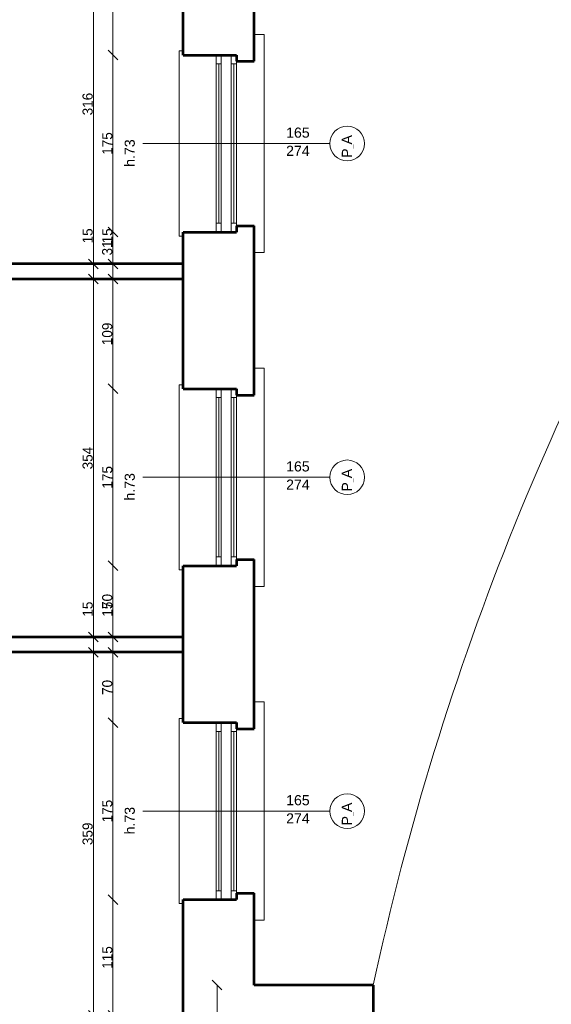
# Model space of a CAD drawing. Header units: inches. Extents: x -21887 to 84279, y -131485 to 67836.
# Tile 232 of 256: x 61362 to 66622, y 19050 to 28785. Entities that reach past the tile are written whole.
import ezdxf

# ---------------------------------------------------------------- set-up
doc = ezdxf.new("R2010")
doc.units = ezdxf.units.IN
doc.header["$MEASUREMENT"] = 0
doc.layers.get('0').update_dxf_attribs({"lineweight": 13})
doc.layers.get('Defpoints').update_dxf_attribs({"lineweight": 13})
for name, color, linetype, lineweight in [('AI_MURY', 7, 'Continuous', 53), ('Dimensioning', 7, 'Continuous', 13), ('DRZWI', 7, 'Continuous', 13), ('dzialowki', 7, 'Continuous', 53), ('schodzy', 7, 'Continuous', 13)]:
    doc.layers.add(name, color=color, linetype=linetype, lineweight=lineweight)
doc.styles.add('GENERATED_STYLE_7', font='txt')
doc.styles.add('Style-Courier New', font='txt')
doc.dimstyles.new('Dimstyle_4', dxfattribs={"dimtxt": 100, "dimasz": 95, "dimexe": 0, "dimexo": 0, "dimgap": 0.09, "dimtad": 1, "dimdec": 0, "dimlfac": 0.1, "dimzin": 0, "dimdsep": 46, "dimlunit": 5, "dimtxsty": 'GENERATED_STYLE_7', "dimblk": 'ARROWHEAD_6', "dimcen": 0.09, "dimclrd": 161, "dimclre": 161, "dimclrt": 7, "dimadec": 0, "dimazin": 0, "dimtfac": 1, "dimtdec": 0, "dimtmove": 0, "dimatfit": 3, "dimfxl": 0, "dimtolj": 1, "dimtzin": 0, "dimarcsym": 0})

# ---------------------------------------------------------------- blocks, each defined once
blk = doc.blocks.new('ARROWHEAD_6')
at = {"color": 0, "linetype": 'Continuous'}
for p, q in [((0, 0), (-1, 0)), ((-0.5, -0.5), (0.5, 0.5))]:
    blk.add_line(p, q, dxfattribs=at)
blk = doc.blocks.new('*U131')
at = {"layer": 'Defpoints', "color": 0, "linetype": 'Continuous'}
for p in [(62090.5, 22530.7), (62090.5, 22530.7), (62090.5, 18940.7)]:
    blk.add_point(p, dxfattribs=at)
at = {"layer": 'Dimensioning', "color": 161, "linetype": 'Continuous', "lineweight": -2}
blk.add_line((62090.5, 19035.7), (62090.5, 22435.7), dxfattribs=at)
at = {"layer": 'Dimensioning', "color": 161, "linetype": 'Continuous', "lineweight": -2, "xscale": 95, "yscale": 95, "zscale": 95}
for p, rotation in [((62090.5, 22530.7), 90), ((62090.5, 18940.7), 270)]:
    blk.add_blockref('ARROWHEAD_6', p, dxfattribs=dict(at, rotation=rotation))
at = {"layer": 'Dimensioning', "color": 7, "linetype": 'Continuous', "insert": (62034.2, 20735.7), "char_height": 100, "attachment_point": 5, "rotation": 90, "style": 'GENERATED_STYLE_7'}
blk.add_mtext('359', dxfattribs=at)
blk = doc.blocks.new('*D1807')
at = {"layer": 'Defpoints'}
for p in [(62090.5, 22530.7), (62090.5, 22530.7), (62090.5, 20735.7), (62090.5, 18940.7)]:
    blk.add_point(p, dxfattribs=at)
at = {"layer": 'Dimensioning', "color": 161, "linetype": 'Continuous'}
blk.add_blockref('*U131', (0, 0), dxfattribs=at)
blk = doc.blocks.new('*U132')
at = {"layer": 'Defpoints', "color": 0, "linetype": 'Continuous'}
for p in [(62090.5, 22680.7), (62090.5, 22680.7), (62090.5, 22530.7)]:
    blk.add_point(p, dxfattribs=at)
at = {"layer": 'Dimensioning', "color": 161, "linetype": 'Continuous', "lineweight": -2}
for p, q in [((62090.5, 22775.7), (62090.5, 23044.1)), ((62090.5, 22530.7), (62090.5, 22680.7)), ((62090.5, 22435.7), (62090.5, 22340.7))]:
    blk.add_line(p, q, dxfattribs=at)
at = {"layer": 'Dimensioning', "color": 161, "linetype": 'Continuous', "lineweight": -2, "xscale": 95, "yscale": 95, "zscale": 95}
for p, rotation in [((62090.5, 22680.7), 270), ((62090.5, 22530.7), 90)]:
    blk.add_blockref('ARROWHEAD_6', p, dxfattribs=dict(at, rotation=rotation))
at = {"layer": 'Dimensioning', "color": 7, "linetype": 'Continuous', "insert": (62034.8, 22957.4), "char_height": 100, "attachment_point": 5, "rotation": 90, "style": 'GENERATED_STYLE_7'}
blk.add_mtext('15', dxfattribs=at)
blk = doc.blocks.new('*D1808')
at = {"layer": 'Defpoints'}
for p in [(62090.5, 22957.4), (62090.5, 22680.7), (62090.5, 22680.7), (62090.5, 22530.7)]:
    blk.add_point(p, dxfattribs=at)
at = {"layer": 'Dimensioning', "color": 161, "linetype": 'Continuous'}
blk.add_blockref('*U132', (0, 0), dxfattribs=at)
blk = doc.blocks.new('*U133')
at = {"layer": 'Defpoints', "color": 0, "linetype": 'Continuous'}
for p in [(62090.5, 26220.7), (62090.5, 26220.7), (62090.5, 22680.7)]:
    blk.add_point(p, dxfattribs=at)
at = {"layer": 'Dimensioning', "color": 161, "linetype": 'Continuous', "lineweight": -2}
blk.add_line((62090.5, 22775.7), (62090.5, 26125.7), dxfattribs=at)
at = {"layer": 'Dimensioning', "color": 161, "linetype": 'Continuous', "lineweight": -2, "xscale": 95, "yscale": 95, "zscale": 95}
for p, rotation in [((62090.5, 26220.7), 90), ((62090.5, 22680.7), 270)]:
    blk.add_blockref('ARROWHEAD_6', p, dxfattribs=dict(at, rotation=rotation))
at = {"layer": 'Dimensioning', "color": 7, "linetype": 'Continuous', "insert": (62034.2, 24450.7), "char_height": 100, "attachment_point": 5, "rotation": 90, "style": 'GENERATED_STYLE_7'}
blk.add_mtext('354', dxfattribs=at)
blk = doc.blocks.new('*D1809')
at = {"layer": 'Defpoints'}
for p in [(62090.5, 26220.7), (62090.5, 26220.7), (62090.5, 24450.7), (62090.5, 22680.7)]:
    blk.add_point(p, dxfattribs=at)
at = {"layer": 'Dimensioning', "color": 161, "linetype": 'Continuous'}
blk.add_blockref('*U133', (0, 0), dxfattribs=at)
blk = doc.blocks.new('*U134')
at = {"layer": 'Defpoints', "color": 0, "linetype": 'Continuous'}
for p in [(62090.5, 26370.7), (62090.5, 26370.7), (62090.5, 26220.7)]:
    blk.add_point(p, dxfattribs=at)
at = {"layer": 'Dimensioning', "color": 161, "linetype": 'Continuous', "lineweight": -2}
for p, q in [((62090.5, 26465.7), (62090.5, 26734.1)), ((62090.5, 26220.7), (62090.5, 26370.7)), ((62090.5, 26125.7), (62090.5, 26030.7))]:
    blk.add_line(p, q, dxfattribs=at)
at = {"layer": 'Dimensioning', "color": 161, "linetype": 'Continuous', "lineweight": -2, "xscale": 95, "yscale": 95, "zscale": 95}
for p, rotation in [((62090.5, 26370.7), 270), ((62090.5, 26220.7), 90)]:
    blk.add_blockref('ARROWHEAD_6', p, dxfattribs=dict(at, rotation=rotation))
at = {"layer": 'Dimensioning', "color": 7, "linetype": 'Continuous', "insert": (62034.8, 26647.4), "char_height": 100, "attachment_point": 5, "rotation": 90, "style": 'GENERATED_STYLE_7'}
blk.add_mtext('15', dxfattribs=at)
blk = doc.blocks.new('*D1810')
at = {"layer": 'Defpoints'}
for p in [(62090.5, 26647.4), (62090.5, 26370.7), (62090.5, 26370.7), (62090.5, 26220.7)]:
    blk.add_point(p, dxfattribs=at)
at = {"layer": 'Dimensioning', "color": 161, "linetype": 'Continuous'}
blk.add_blockref('*U134', (0, 0), dxfattribs=at)
blk = doc.blocks.new('*U135')
at = {"layer": 'Defpoints', "color": 0, "linetype": 'Continuous'}
for p in [(62090.5, 29530.7), (62090.5, 29530.7), (62090.5, 26370.7)]:
    blk.add_point(p, dxfattribs=at)
at = {"layer": 'Dimensioning', "color": 161, "linetype": 'Continuous', "lineweight": -2}
blk.add_line((62090.5, 26465.7), (62090.5, 29435.7), dxfattribs=at)
at = {"layer": 'Dimensioning', "color": 161, "linetype": 'Continuous', "lineweight": -2, "xscale": 95, "yscale": 95, "zscale": 95}
for p, rotation in [((62090.5, 29530.7), 90), ((62090.5, 26370.7), 270)]:
    blk.add_blockref('ARROWHEAD_6', p, dxfattribs=dict(at, rotation=rotation))
at = {"layer": 'Dimensioning', "color": 7, "linetype": 'Continuous', "insert": (62034.2, 27950.7), "char_height": 100, "attachment_point": 5, "rotation": 90, "style": 'GENERATED_STYLE_7'}
blk.add_mtext('316', dxfattribs=at)
blk = doc.blocks.new('*D1811')
at = {"layer": 'Defpoints'}
for p in [(62090.5, 29530.7), (62090.5, 29530.7), (62090.5, 27950.7), (62090.5, 26370.7)]:
    blk.add_point(p, dxfattribs=at)
at = {"layer": 'Dimensioning', "color": 161, "linetype": 'Continuous'}
blk.add_blockref('*U135', (0, 0), dxfattribs=at)
blk = doc.blocks.new('*U304')
at = {"layer": 'Defpoints', "color": 0, "linetype": 'Continuous'}
for p in [(62284.6, 20085.7), (63155.8, 20085.7), (62980.5, 18940.7)]:
    blk.add_point(p, dxfattribs=at)
at = {"layer": 'Dimensioning', "color": 161, "linetype": 'Continuous', "lineweight": -2}
for p, q in [((62284.8, 20085.7), (62284.6, 20085.7)), ((62284.6, 19035.7), (62284.6, 19990.7)), ((62284.8, 18940.7), (62284.6, 18940.7))]:
    blk.add_line(p, q, dxfattribs=at)
at = {"layer": 'Dimensioning', "color": 161, "linetype": 'Continuous', "lineweight": -2, "xscale": 95, "yscale": 95, "zscale": 95}
for p, rotation in [((62284.6, 20085.7), 90), ((62284.6, 18940.7), 270)]:
    blk.add_blockref('ARROWHEAD_6', p, dxfattribs=dict(at, rotation=rotation))
at = {"layer": 'Dimensioning', "color": 7, "linetype": 'Continuous', "insert": (62228.9, 19513.2), "char_height": 100, "attachment_point": 5, "rotation": 90, "style": 'GENERATED_STYLE_7'}
blk.add_mtext('115', dxfattribs=at)
blk = doc.blocks.new('*D2182')
at = {"layer": 'Defpoints'}
for p in [(62284.6, 20085.7), (63155.8, 20085.7), (62284.6, 19513.2), (62980.5, 18940.7)]:
    blk.add_point(p, dxfattribs=at)
at = {"layer": 'Dimensioning', "color": 161, "linetype": 'Continuous'}
blk.add_blockref('*U304', (0, 0), dxfattribs=at)
blk = doc.blocks.new('*U305')
at = {"layer": 'Defpoints', "color": 0, "linetype": 'Continuous'}
for p in [(62284.6, 21835.7), (63243, 21835.7), (63155.8, 20085.7)]:
    blk.add_point(p, dxfattribs=at)
at = {"layer": 'Dimensioning', "color": 161, "linetype": 'Continuous', "lineweight": -2}
for p, q in [((62284.8, 21835.7), (62284.6, 21835.7)), ((62284.6, 20180.7), (62284.6, 21740.7)), ((62284.8, 20085.7), (62284.6, 20085.7))]:
    blk.add_line(p, q, dxfattribs=at)
at = {"layer": 'Dimensioning', "color": 161, "linetype": 'Continuous', "lineweight": -2, "xscale": 95, "yscale": 95, "zscale": 95}
for p, rotation in [((62284.6, 21835.7), 90), ((62284.6, 20085.7), 270)]:
    blk.add_blockref('ARROWHEAD_6', p, dxfattribs=dict(at, rotation=rotation))
at = {"layer": 'Dimensioning', "color": 7, "linetype": 'Continuous', "insert": (62228.9, 20960.7), "char_height": 100, "attachment_point": 5, "rotation": 90, "style": 'GENERATED_STYLE_7'}
blk.add_mtext('175', dxfattribs=at)
blk = doc.blocks.new('*D2183')
at = {"layer": 'Defpoints'}
for p in [(62284.6, 21835.7), (63243, 21835.7), (62284.6, 20960.7), (63155.8, 20085.7)]:
    blk.add_point(p, dxfattribs=at)
at = {"layer": 'Dimensioning', "color": 161, "linetype": 'Continuous'}
blk.add_blockref('*U305', (0, 0), dxfattribs=at)
blk = doc.blocks.new('*U306')
at = {"layer": 'Defpoints', "color": 0, "linetype": 'Continuous'}
for p in [(62284.6, 22530.7), (62980.5, 22530.7), (63243, 21835.7)]:
    blk.add_point(p, dxfattribs=at)
at = {"layer": 'Dimensioning', "color": 161, "linetype": 'Continuous', "lineweight": -2}
for p, q in [((62284.8, 22530.7), (62284.6, 22530.7)), ((62284.6, 21930.7), (62284.6, 22435.7)), ((62284.8, 21835.7), (62284.6, 21835.7))]:
    blk.add_line(p, q, dxfattribs=at)
at = {"layer": 'Dimensioning', "color": 161, "linetype": 'Continuous', "lineweight": -2, "xscale": 95, "yscale": 95, "zscale": 95}
for p, rotation in [((62284.6, 22530.7), 90), ((62284.6, 21835.7), 270)]:
    blk.add_blockref('ARROWHEAD_6', p, dxfattribs=dict(at, rotation=rotation))
at = {"layer": 'Dimensioning', "color": 7, "linetype": 'Continuous', "insert": (62228.3, 22183.2), "char_height": 100, "attachment_point": 5, "rotation": 90, "style": 'GENERATED_STYLE_7'}
blk.add_mtext('70', dxfattribs=at)
blk = doc.blocks.new('*D2184')
at = {"layer": 'Defpoints'}
for p in [(62284.6, 22530.7), (62980.5, 22530.7), (62284.6, 22183.2), (63243, 21835.7)]:
    blk.add_point(p, dxfattribs=at)
at = {"layer": 'Dimensioning', "color": 161, "linetype": 'Continuous'}
blk.add_blockref('*U306', (0, 0), dxfattribs=at)
blk = doc.blocks.new('*U307')
at = {"layer": 'Defpoints', "color": 0, "linetype": 'Continuous'}
for p in [(62284.6, 22680.7), (62980.5, 22680.7), (62980.5, 22530.7)]:
    blk.add_point(p, dxfattribs=at)
at = {"layer": 'Dimensioning', "color": 161, "linetype": 'Continuous', "lineweight": -2}
for p, q in [((62284.6, 22775.7), (62284.6, 23044.1)), ((62284.8, 22680.7), (62284.6, 22680.7)), ((62284.6, 22530.7), (62284.6, 22680.7)), ((62284.8, 22530.7), (62284.6, 22530.7)), ((62284.6, 22435.7), (62284.6, 22340.7))]:
    blk.add_line(p, q, dxfattribs=at)
at = {"layer": 'Dimensioning', "color": 161, "linetype": 'Continuous', "lineweight": -2, "xscale": 95, "yscale": 95, "zscale": 95}
for p, rotation in [((62284.6, 22680.7), 270), ((62284.6, 22530.7), 90)]:
    blk.add_blockref('ARROWHEAD_6', p, dxfattribs=dict(at, rotation=rotation))
at = {"layer": 'Dimensioning', "color": 7, "linetype": 'Continuous', "insert": (62228.9, 22957.4), "char_height": 100, "attachment_point": 5, "rotation": 90, "style": 'GENERATED_STYLE_7'}
blk.add_mtext('15', dxfattribs=at)
blk = doc.blocks.new('*D2185')
at = {"layer": 'Defpoints'}
for p in [(62284.6, 22957.4), (62284.6, 22680.7), (62980.5, 22680.7), (62980.5, 22530.7)]:
    blk.add_point(p, dxfattribs=at)
at = {"layer": 'Dimensioning', "color": 161, "linetype": 'Continuous'}
blk.add_blockref('*U307', (0, 0), dxfattribs=at)
blk = doc.blocks.new('*U308')
at = {"layer": 'Defpoints', "color": 0, "linetype": 'Continuous'}
for p in [(62284.6, 23385.7), (63127.7, 23385.7), (62980.5, 22680.7)]:
    blk.add_point(p, dxfattribs=at)
at = {"layer": 'Dimensioning', "color": 161, "linetype": 'Continuous', "lineweight": -2}
for p, q in [((62284.8, 23385.7), (62284.6, 23385.7)), ((62284.6, 22775.7), (62284.6, 23290.7)), ((62284.8, 22680.7), (62284.6, 22680.7))]:
    blk.add_line(p, q, dxfattribs=at)
at = {"layer": 'Dimensioning', "color": 161, "linetype": 'Continuous', "lineweight": -2, "xscale": 95, "yscale": 95, "zscale": 95}
for p, rotation in [((62284.6, 23385.7), 90), ((62284.6, 22680.7), 270)]:
    blk.add_blockref('ARROWHEAD_6', p, dxfattribs=dict(at, rotation=rotation))
at = {"layer": 'Dimensioning', "color": 7, "linetype": 'Continuous', "insert": (62228.3, 23033.2), "char_height": 100, "attachment_point": 5, "rotation": 90, "style": 'GENERATED_STYLE_7'}
blk.add_mtext('70', dxfattribs=at)
blk = doc.blocks.new('*D2186')
at = {"layer": 'Defpoints'}
for p in [(62284.6, 23385.7), (63127.7, 23385.7), (62284.6, 23033.2), (62980.5, 22680.7)]:
    blk.add_point(p, dxfattribs=at)
at = {"layer": 'Dimensioning', "color": 161, "linetype": 'Continuous'}
blk.add_blockref('*U308', (0, 0), dxfattribs=at)
blk = doc.blocks.new('*U309')
at = {"layer": 'Defpoints', "color": 0, "linetype": 'Continuous'}
for p in [(62284.6, 25135.7), (63127.7, 25135.7), (63127.7, 23385.7)]:
    blk.add_point(p, dxfattribs=at)
at = {"layer": 'Dimensioning', "color": 161, "linetype": 'Continuous', "lineweight": -2}
for p, q in [((62284.8, 25135.7), (62284.6, 25135.7)), ((62284.6, 23480.7), (62284.6, 25040.7)), ((62284.8, 23385.7), (62284.6, 23385.7))]:
    blk.add_line(p, q, dxfattribs=at)
at = {"layer": 'Dimensioning', "color": 161, "linetype": 'Continuous', "lineweight": -2, "xscale": 95, "yscale": 95, "zscale": 95}
for p, rotation in [((62284.6, 25135.7), 90), ((62284.6, 23385.7), 270)]:
    blk.add_blockref('ARROWHEAD_6', p, dxfattribs=dict(at, rotation=rotation))
at = {"layer": 'Dimensioning', "color": 7, "linetype": 'Continuous', "insert": (62228.9, 24260.7), "char_height": 100, "attachment_point": 5, "rotation": 90, "style": 'GENERATED_STYLE_7'}
blk.add_mtext('175', dxfattribs=at)
blk = doc.blocks.new('*D2187')
at = {"layer": 'Defpoints'}
for p in [(62284.6, 25135.7), (63127.7, 25135.7), (62284.6, 24260.7), (63127.7, 23385.7)]:
    blk.add_point(p, dxfattribs=at)
at = {"layer": 'Dimensioning', "color": 161, "linetype": 'Continuous'}
blk.add_blockref('*U309', (0, 0), dxfattribs=at)
blk = doc.blocks.new('*U310')
at = {"layer": 'Defpoints', "color": 0, "linetype": 'Continuous'}
for p in [(62284.6, 26220.7), (62980.5, 26220.7), (63127.7, 25135.7)]:
    blk.add_point(p, dxfattribs=at)
at = {"layer": 'Dimensioning', "color": 161, "linetype": 'Continuous', "lineweight": -2}
for p, q in [((62284.8, 26220.7), (62284.6, 26220.7)), ((62284.6, 25230.7), (62284.6, 26125.7)), ((62284.8, 25135.7), (62284.6, 25135.7))]:
    blk.add_line(p, q, dxfattribs=at)
at = {"layer": 'Dimensioning', "color": 161, "linetype": 'Continuous', "lineweight": -2, "xscale": 95, "yscale": 95, "zscale": 95}
for p, rotation in [((62284.6, 26220.7), 90), ((62284.6, 25135.7), 270)]:
    blk.add_blockref('ARROWHEAD_6', p, dxfattribs=dict(at, rotation=rotation))
at = {"layer": 'Dimensioning', "color": 7, "linetype": 'Continuous', "insert": (62228.3, 25678.2), "char_height": 100, "attachment_point": 5, "rotation": 90, "style": 'GENERATED_STYLE_7'}
blk.add_mtext('109', dxfattribs=at)
blk = doc.blocks.new('*D2188')
at = {"layer": 'Defpoints'}
for p in [(62284.6, 26220.7), (62980.5, 26220.7), (62284.6, 25678.2), (63127.7, 25135.7)]:
    blk.add_point(p, dxfattribs=at)
at = {"layer": 'Dimensioning', "color": 161, "linetype": 'Continuous'}
blk.add_blockref('*U310', (0, 0), dxfattribs=at)
blk = doc.blocks.new('*U311')
at = {"layer": 'Defpoints', "color": 0, "linetype": 'Continuous'}
for p in [(62284.6, 26370.7), (62980.5, 26370.7), (62980.5, 26220.7)]:
    blk.add_point(p, dxfattribs=at)
at = {"layer": 'Dimensioning', "color": 161, "linetype": 'Continuous', "lineweight": -2}
for p, q in [((62284.6, 26465.7), (62284.6, 26734.1)), ((62284.8, 26370.7), (62284.6, 26370.7)), ((62284.6, 26220.7), (62284.6, 26370.7)), ((62284.8, 26220.7), (62284.6, 26220.7)), ((62284.6, 26125.7), (62284.6, 26030.7))]:
    blk.add_line(p, q, dxfattribs=at)
at = {"layer": 'Dimensioning', "color": 161, "linetype": 'Continuous', "lineweight": -2, "xscale": 95, "yscale": 95, "zscale": 95}
for p, rotation in [((62284.6, 26370.7), 270), ((62284.6, 26220.7), 90)]:
    blk.add_blockref('ARROWHEAD_6', p, dxfattribs=dict(at, rotation=rotation))
at = {"layer": 'Dimensioning', "color": 7, "linetype": 'Continuous', "insert": (62228.9, 26647.4), "char_height": 100, "attachment_point": 5, "rotation": 90, "style": 'GENERATED_STYLE_7'}
blk.add_mtext('15', dxfattribs=at)
blk = doc.blocks.new('*D2189')
at = {"layer": 'Defpoints'}
for p in [(62284.6, 26647.4), (62284.6, 26370.7), (62980.5, 26370.7), (62980.5, 26220.7)]:
    blk.add_point(p, dxfattribs=at)
at = {"layer": 'Dimensioning', "color": 161, "linetype": 'Continuous'}
blk.add_blockref('*U311', (0, 0), dxfattribs=at)
blk = doc.blocks.new('*U312')
at = {"layer": 'Defpoints', "color": 0, "linetype": 'Continuous'}
for p in [(62284.6, 26685.7), (63057.6, 26685.7), (62980.5, 26370.7)]:
    blk.add_point(p, dxfattribs=at)
at = {"layer": 'Dimensioning', "color": 161, "linetype": 'Continuous', "lineweight": -2}
for p, q in [((62284.8, 26685.7), (62284.6, 26685.7)), ((62284.6, 26465.7), (62284.6, 26590.7)), ((62284.8, 26370.7), (62284.6, 26370.7))]:
    blk.add_line(p, q, dxfattribs=at)
at = {"layer": 'Dimensioning', "color": 161, "linetype": 'Continuous', "lineweight": -2, "xscale": 95, "yscale": 95, "zscale": 95}
for p, rotation in [((62284.6, 26685.7), 90), ((62284.6, 26370.7), 270)]:
    blk.add_blockref('ARROWHEAD_6', p, dxfattribs=dict(at, rotation=rotation))
at = {"layer": 'Dimensioning', "color": 7, "linetype": 'Continuous', "insert": (62228.3, 26528.2), "char_height": 100, "attachment_point": 5, "rotation": 90, "style": 'GENERATED_STYLE_7'}
blk.add_mtext('31', dxfattribs=at)
blk = doc.blocks.new('*D2190')
at = {"layer": 'Defpoints'}
for p in [(62284.6, 26685.7), (63057.6, 26685.7), (62284.6, 26528.2), (62980.5, 26370.7)]:
    blk.add_point(p, dxfattribs=at)
at = {"layer": 'Dimensioning', "color": 161, "linetype": 'Continuous'}
blk.add_blockref('*U312', (0, 0), dxfattribs=at)
blk = doc.blocks.new('*U313')
at = {"layer": 'Defpoints', "color": 0, "linetype": 'Continuous'}
for p in [(62284.6, 28435.7), (63155.8, 28435.7), (63057.6, 26685.7)]:
    blk.add_point(p, dxfattribs=at)
at = {"layer": 'Dimensioning', "color": 161, "linetype": 'Continuous', "lineweight": -2}
for p, q in [((62284.8, 28435.7), (62284.6, 28435.7)), ((62284.6, 26780.7), (62284.6, 28340.7)), ((62284.8, 26685.7), (62284.6, 26685.7))]:
    blk.add_line(p, q, dxfattribs=at)
at = {"layer": 'Dimensioning', "color": 161, "linetype": 'Continuous', "lineweight": -2, "xscale": 95, "yscale": 95, "zscale": 95}
for p, rotation in [((62284.6, 28435.7), 90), ((62284.6, 26685.7), 270)]:
    blk.add_blockref('ARROWHEAD_6', p, dxfattribs=dict(at, rotation=rotation))
at = {"layer": 'Dimensioning', "color": 7, "linetype": 'Continuous', "insert": (62228.9, 27560.7), "char_height": 100, "attachment_point": 5, "rotation": 90, "style": 'GENERATED_STYLE_7'}
blk.add_mtext('175', dxfattribs=at)
blk = doc.blocks.new('*D2191')
at = {"layer": 'Defpoints'}
for p in [(62284.6, 28435.7), (63155.8, 28435.7), (62284.6, 27560.7), (63057.6, 26685.7)]:
    blk.add_point(p, dxfattribs=at)
at = {"layer": 'Dimensioning', "color": 161, "linetype": 'Continuous'}
blk.add_blockref('*U313', (0, 0), dxfattribs=at)
blk = doc.blocks.new('*U314')
at = {"layer": 'Defpoints', "color": 0, "linetype": 'Continuous'}
for p in [(62284.6, 29530.7), (62980.5, 29530.7), (63155.8, 28435.7)]:
    blk.add_point(p, dxfattribs=at)
at = {"layer": 'Dimensioning', "color": 161, "linetype": 'Continuous', "lineweight": -2}
for p, q in [((62284.8, 29530.7), (62284.6, 29530.7)), ((62284.6, 28530.7), (62284.6, 29435.7)), ((62284.8, 28435.7), (62284.6, 28435.7))]:
    blk.add_line(p, q, dxfattribs=at)
at = {"layer": 'Dimensioning', "color": 161, "linetype": 'Continuous', "lineweight": -2, "xscale": 95, "yscale": 95, "zscale": 95}
for p, rotation in [((62284.6, 29530.7), 90), ((62284.6, 28435.7), 270)]:
    blk.add_blockref('ARROWHEAD_6', p, dxfattribs=dict(at, rotation=rotation))
at = {"layer": 'Dimensioning', "color": 7, "linetype": 'Continuous', "insert": (62228.3, 28983.2), "char_height": 100, "attachment_point": 5, "rotation": 90, "style": 'GENERATED_STYLE_7'}
blk.add_mtext('110', dxfattribs=at)
blk = doc.blocks.new('*D2192')
at = {"layer": 'Defpoints'}
for p in [(62284.6, 29530.7), (62980.5, 29530.7), (62284.6, 28983.2), (63155.8, 28435.7)]:
    blk.add_point(p, dxfattribs=at)
at = {"layer": 'Dimensioning', "color": 161, "linetype": 'Continuous'}
blk.add_blockref('*U314', (0, 0), dxfattribs=at)
blk = doc.blocks.new('*U53')
at = {"layer": 'Defpoints', "color": 0, "linetype": 'Continuous'}
for p in [(62048, 19240.7), (76339.4, 19240.7), (62048, 17780.7)]:
    blk.add_point(p, dxfattribs=at)
at = {"layer": 'Dimensioning', "color": 161, "linetype": 'Continuous', "lineweight": -2}
for p, q in [((76339.2, 19240.7), (76339.4, 19240.7)), ((76339.4, 17875.7), (76339.4, 19145.7)), ((76339.2, 17780.7), (76339.4, 17780.7))]:
    blk.add_line(p, q, dxfattribs=at)
at = {"layer": 'Dimensioning', "color": 161, "linetype": 'Continuous', "lineweight": -2, "xscale": 95, "yscale": 95, "zscale": 95}
for p, rotation in [((76339.4, 19240.7), 90), ((76339.4, 17780.7), 270)]:
    blk.add_blockref('ARROWHEAD_6', p, dxfattribs=dict(at, rotation=rotation))
at = {"layer": 'Dimensioning', "color": 7, "linetype": 'Continuous', "insert": (76283.1, 18510.7), "char_height": 100, "attachment_point": 5, "rotation": 90, "style": 'GENERATED_STYLE_7'}
blk.add_mtext('146', dxfattribs=at)
blk = doc.blocks.new('*D2220')
at = {"layer": 'Defpoints'}
for p in [(62048, 19240.7), (76339.4, 19240.7), (76339.4, 18510.7), (62048, 17780.7)]:
    blk.add_point(p, dxfattribs=at)
at = {"layer": 'Dimensioning', "color": 161, "linetype": 'Continuous'}
blk.add_blockref('*U53', (0, 0), dxfattribs=at)
blk = doc.blocks.new('*U54')
at = {"layer": 'Defpoints', "color": 0, "linetype": 'Continuous'}
for p in [(71738, 32580.7), (76339.4, 32580.7), (62048, 19240.7)]:
    blk.add_point(p, dxfattribs=at)
at = {"layer": 'Dimensioning', "color": 161, "linetype": 'Continuous', "lineweight": -2}
for p, q in [((76339.2, 32580.7), (76339.4, 32580.7)), ((76339.4, 19335.7), (76339.4, 32485.7)), ((76339.2, 19240.7), (76339.4, 19240.7))]:
    blk.add_line(p, q, dxfattribs=at)
at = {"layer": 'Dimensioning', "color": 161, "linetype": 'Continuous', "lineweight": -2, "xscale": 95, "yscale": 95, "zscale": 95}
for p, rotation in [((76339.4, 32580.7), 90), ((76339.4, 19240.7), 270)]:
    blk.add_blockref('ARROWHEAD_6', p, dxfattribs=dict(at, rotation=rotation))
at = {"layer": 'Dimensioning', "color": 7, "linetype": 'Continuous', "insert": (76283.1, 25910.7), "char_height": 100, "attachment_point": 5, "rotation": 90, "style": 'GENERATED_STYLE_7'}
blk.add_mtext('1334', dxfattribs=at)
blk = doc.blocks.new('*D2221')
at = {"layer": 'Defpoints'}
for p in [(71738, 32580.7), (76339.4, 32580.7), (76339.4, 25910.7), (62048, 19240.7)]:
    blk.add_point(p, dxfattribs=at)
at = {"layer": 'Dimensioning', "color": 161, "linetype": 'Continuous'}
blk.add_blockref('*U54', (0, 0), dxfattribs=at)
blk = doc.blocks.new('*U64')
at = {"layer": 'Defpoints', "color": 0, "linetype": 'Continuous'}
for p in [(62048, 19240.7), (76839.4, 19240.7), (62048, -719.3)]:
    blk.add_point(p, dxfattribs=at)
at = {"layer": 'Dimensioning', "color": 161, "linetype": 'Continuous', "lineweight": -2}
for p, q in [((76839.2, 19240.7), (76839.4, 19240.7)), ((76839.4, -624.3), (76839.4, 19145.7)), ((76839.2, -719.3), (76839.4, -719.3))]:
    blk.add_line(p, q, dxfattribs=at)
at = {"layer": 'Dimensioning', "color": 161, "linetype": 'Continuous', "lineweight": -2, "xscale": 95, "yscale": 95, "zscale": 95}
for p, rotation in [((76839.4, 19240.7), 90), ((76839.4, -719.3), 270)]:
    blk.add_blockref('ARROWHEAD_6', p, dxfattribs=dict(at, rotation=rotation))
at = {"layer": 'Dimensioning', "color": 7, "linetype": 'Continuous', "insert": (76783.1, 9260.7), "char_height": 100, "attachment_point": 5, "rotation": 90, "style": 'GENERATED_STYLE_7'}
blk.add_mtext('1996', dxfattribs=at)
blk = doc.blocks.new('*D2231')
at = {"layer": 'Defpoints'}
for p in [(62048, 19240.7), (76839.4, 19240.7), (76839.4, 9260.7), (62048, -719.3)]:
    blk.add_point(p, dxfattribs=at)
at = {"layer": 'Dimensioning', "color": 161, "linetype": 'Continuous'}
blk.add_blockref('*U64', (0, 0), dxfattribs=at)
blk = doc.blocks.new('*U65')
at = {"layer": 'Defpoints', "color": 0, "linetype": 'Continuous'}
for p in [(71738, 32580.7), (76839.4, 32580.7), (62048, 19240.7)]:
    blk.add_point(p, dxfattribs=at)
at = {"layer": 'Dimensioning', "color": 161, "linetype": 'Continuous', "lineweight": -2}
for p, q in [((76839.2, 32580.7), (76839.4, 32580.7)), ((76839.4, 19335.7), (76839.4, 32485.7)), ((76839.2, 19240.7), (76839.4, 19240.7))]:
    blk.add_line(p, q, dxfattribs=at)
at = {"layer": 'Dimensioning', "color": 161, "linetype": 'Continuous', "lineweight": -2, "xscale": 95, "yscale": 95, "zscale": 95}
for p, rotation in [((76839.4, 32580.7), 90), ((76839.4, 19240.7), 270)]:
    blk.add_blockref('ARROWHEAD_6', p, dxfattribs=dict(at, rotation=rotation))
at = {"layer": 'Dimensioning', "color": 7, "linetype": 'Continuous', "insert": (76783.1, 25910.7), "char_height": 100, "attachment_point": 5, "rotation": 90, "style": 'GENERATED_STYLE_7'}
blk.add_mtext('1334', dxfattribs=at)
blk = doc.blocks.new('*D2232')
at = {"layer": 'Defpoints'}
for p in [(71738, 32580.7), (76839.4, 32580.7), (76839.4, 25910.7), (62048, 19240.7)]:
    blk.add_point(p, dxfattribs=at)
at = {"layer": 'Dimensioning', "color": 161, "linetype": 'Continuous'}
blk.add_blockref('*U65', (0, 0), dxfattribs=at)
blk = doc.blocks.new('*U84')
at = {"layer": 'Defpoints', "color": 0, "linetype": 'Continuous'}
for p in [(62048, 19240.7), (77339.4, 19240.7), (61998, 16660.7)]:
    blk.add_point(p, dxfattribs=at)
at = {"layer": 'Dimensioning', "color": 161, "linetype": 'Continuous', "lineweight": -2}
for p, q in [((77339.2, 19240.7), (77339.4, 19240.7)), ((77339.4, 16755.7), (77339.4, 19145.7)), ((77339.2, 16660.7), (77339.4, 16660.7))]:
    blk.add_line(p, q, dxfattribs=at)
at = {"layer": 'Dimensioning', "color": 161, "linetype": 'Continuous', "lineweight": -2, "xscale": 95, "yscale": 95, "zscale": 95}
for p, rotation in [((77339.4, 19240.7), 90), ((77339.4, 16660.7), 270)]:
    blk.add_blockref('ARROWHEAD_6', p, dxfattribs=dict(at, rotation=rotation))
at = {"layer": 'Dimensioning', "color": 7, "linetype": 'Continuous', "insert": (77283.1, 17950.7), "char_height": 100, "attachment_point": 5, "rotation": 90, "style": 'GENERATED_STYLE_7'}
blk.add_mtext('258', dxfattribs=at)
blk = doc.blocks.new('*D2251')
at = {"layer": 'Defpoints'}
for p in [(62048, 19240.7), (77339.4, 19240.7), (77339.4, 17950.7), (61998, 16660.7)]:
    blk.add_point(p, dxfattribs=at)
at = {"layer": 'Dimensioning', "color": 161, "linetype": 'Continuous'}
blk.add_blockref('*U84', (0, 0), dxfattribs=at)
blk = doc.blocks.new('*U85')
at = {"layer": 'Defpoints', "color": 0, "linetype": 'Continuous'}
for p in [(60968, 20960.7), (77339.4, 20960.7), (62048, 19240.7)]:
    blk.add_point(p, dxfattribs=at)
at = {"layer": 'Dimensioning', "color": 161, "linetype": 'Continuous', "lineweight": -2}
for p, q in [((77339.2, 20960.7), (77339.4, 20960.7)), ((77339.4, 19335.7), (77339.4, 20865.7)), ((77339.2, 19240.7), (77339.4, 19240.7))]:
    blk.add_line(p, q, dxfattribs=at)
at = {"layer": 'Dimensioning', "color": 161, "linetype": 'Continuous', "lineweight": -2, "xscale": 95, "yscale": 95, "zscale": 95}
for p, rotation in [((77339.4, 20960.7), 90), ((77339.4, 19240.7), 270)]:
    blk.add_blockref('ARROWHEAD_6', p, dxfattribs=dict(at, rotation=rotation))
at = {"layer": 'Dimensioning', "color": 7, "linetype": 'Continuous', "insert": (77284.3, 20100.7), "char_height": 100, "attachment_point": 5, "rotation": 90, "style": 'GENERATED_STYLE_7'}
blk.add_mtext('172', dxfattribs=at)
blk = doc.blocks.new('*D2252')
at = {"layer": 'Defpoints'}
for p in [(60968, 20960.7), (77339.4, 20960.7), (77339.4, 20100.7), (62048, 19240.7)]:
    blk.add_point(p, dxfattribs=at)
at = {"layer": 'Dimensioning', "color": 161, "linetype": 'Continuous'}
blk.add_blockref('*U85', (0, 0), dxfattribs=at)
blk = doc.blocks.new('*U86')
at = {"layer": 'Defpoints', "color": 0, "linetype": 'Continuous'}
for p in [(60968, 24260.7), (77339.4, 24260.7), (60968, 20960.7)]:
    blk.add_point(p, dxfattribs=at)
at = {"layer": 'Dimensioning', "color": 161, "linetype": 'Continuous', "lineweight": -2}
for p, q in [((77339.2, 24260.7), (77339.4, 24260.7)), ((77339.4, 21055.7), (77339.4, 24165.7)), ((77339.2, 20960.7), (77339.4, 20960.7))]:
    blk.add_line(p, q, dxfattribs=at)
at = {"layer": 'Dimensioning', "color": 161, "linetype": 'Continuous', "lineweight": -2, "xscale": 95, "yscale": 95, "zscale": 95}
for p, rotation in [((77339.4, 24260.7), 90), ((77339.4, 20960.7), 270)]:
    blk.add_blockref('ARROWHEAD_6', p, dxfattribs=dict(at, rotation=rotation))
at = {"layer": 'Dimensioning', "color": 7, "linetype": 'Continuous', "insert": (77283.1, 22610.7), "char_height": 100, "attachment_point": 5, "rotation": 90, "style": 'GENERATED_STYLE_7'}
blk.add_mtext('330', dxfattribs=at)
blk = doc.blocks.new('*D2253')
at = {"layer": 'Defpoints'}
for p in [(60968, 24260.7), (77339.4, 24260.7), (77339.4, 22610.7), (60968, 20960.7)]:
    blk.add_point(p, dxfattribs=at)
at = {"layer": 'Dimensioning', "color": 161, "linetype": 'Continuous'}
blk.add_blockref('*U86', (0, 0), dxfattribs=at)
blk = doc.blocks.new('*U87')
at = {"layer": 'Defpoints', "color": 0, "linetype": 'Continuous'}
for p in [(60968, 27560.7), (77339.4, 27560.7), (60968, 24260.7)]:
    blk.add_point(p, dxfattribs=at)
at = {"layer": 'Dimensioning', "color": 161, "linetype": 'Continuous', "lineweight": -2}
for p, q in [((77339.2, 27560.7), (77339.4, 27560.7)), ((77339.4, 24355.7), (77339.4, 27465.7)), ((77339.2, 24260.7), (77339.4, 24260.7))]:
    blk.add_line(p, q, dxfattribs=at)
at = {"layer": 'Dimensioning', "color": 161, "linetype": 'Continuous', "lineweight": -2, "xscale": 95, "yscale": 95, "zscale": 95}
for p, rotation in [((77339.4, 27560.7), 90), ((77339.4, 24260.7), 270)]:
    blk.add_blockref('ARROWHEAD_6', p, dxfattribs=dict(at, rotation=rotation))
at = {"layer": 'Dimensioning', "color": 7, "linetype": 'Continuous', "insert": (77283.1, 25910.7), "char_height": 100, "attachment_point": 5, "rotation": 90, "style": 'GENERATED_STYLE_7'}
blk.add_mtext('330', dxfattribs=at)
blk = doc.blocks.new('*D2254')
at = {"layer": 'Defpoints'}
for p in [(60968, 27560.7), (77339.4, 27560.7), (77339.4, 25910.7), (60968, 24260.7)]:
    blk.add_point(p, dxfattribs=at)
at = {"layer": 'Dimensioning', "color": 161, "linetype": 'Continuous'}
blk.add_blockref('*U87', (0, 0), dxfattribs=at)
blk = doc.blocks.new('*U88')
at = {"layer": 'Defpoints', "color": 0, "linetype": 'Continuous'}
for p in [(60968, 30860.7), (77339.4, 30860.7), (60968, 27560.7)]:
    blk.add_point(p, dxfattribs=at)
at = {"layer": 'Dimensioning', "color": 161, "linetype": 'Continuous', "lineweight": -2}
for p, q in [((77339.2, 30860.7), (77339.4, 30860.7)), ((77339.4, 27655.7), (77339.4, 30765.7)), ((77339.2, 27560.7), (77339.4, 27560.7))]:
    blk.add_line(p, q, dxfattribs=at)
at = {"layer": 'Dimensioning', "color": 161, "linetype": 'Continuous', "lineweight": -2, "xscale": 95, "yscale": 95, "zscale": 95}
for p, rotation in [((77339.4, 30860.7), 90), ((77339.4, 27560.7), 270)]:
    blk.add_blockref('ARROWHEAD_6', p, dxfattribs=dict(at, rotation=rotation))
at = {"layer": 'Dimensioning', "color": 7, "linetype": 'Continuous', "insert": (77283.1, 29210.7), "char_height": 100, "attachment_point": 5, "rotation": 90, "style": 'GENERATED_STYLE_7'}
blk.add_mtext('330', dxfattribs=at)
blk = doc.blocks.new('*D2255')
at = {"layer": 'Defpoints'}
for p in [(60968, 30860.7), (77339.4, 30860.7), (77339.4, 29210.7), (60968, 27560.7)]:
    blk.add_point(p, dxfattribs=at)
at = {"layer": 'Dimensioning', "color": 161, "linetype": 'Continuous'}
blk.add_blockref('*U88', (0, 0), dxfattribs=at)
blk = doc.blocks.new('*U346')
at = {"layer": 'Defpoints', "color": 0, "linetype": 'Continuous'}
for p in [(63314.6, 19240.7), (63900.3, 19240.7), (63942.4, 18340.7)]:
    blk.add_point(p, dxfattribs=at)
at = {"layer": 'Dimensioning', "color": 161, "linetype": 'Continuous', "lineweight": -2}
for p, q in [((63314.8, 19240.7), (63314.6, 19240.7)), ((63314.6, 18435.7), (63314.6, 19145.7)), ((63314.8, 18340.7), (63314.6, 18340.7))]:
    blk.add_line(p, q, dxfattribs=at)
at = {"layer": 'Dimensioning', "color": 161, "linetype": 'Continuous', "lineweight": -2, "xscale": 95, "yscale": 95, "zscale": 95}
for p, rotation in [((63314.6, 19240.7), 90), ((63314.6, 18340.7), 270)]:
    blk.add_blockref('ARROWHEAD_6', p, dxfattribs=dict(at, rotation=rotation))
at = {"layer": 'Dimensioning', "color": 7, "linetype": 'Continuous', "insert": (63258.3, 18790.7), "char_height": 100, "attachment_point": 5, "rotation": 90, "style": 'GENERATED_STYLE_7'}
blk.add_mtext('90', dxfattribs=at)
blk = doc.blocks.new('*D2287')
at = {"layer": 'Defpoints'}
for p in [(63314.6, 19240.7), (63900.3, 19240.7), (63314.6, 18790.7), (63942.4, 18340.7)]:
    blk.add_point(p, dxfattribs=at)
at = {"layer": 'Dimensioning', "color": 161, "linetype": 'Continuous'}
blk.add_blockref('*U346', (0, 0), dxfattribs=at)

msp = doc.modelspace()

# ---------------------------------------------------------------- linework, layer by layer
at = {"layer": 'AI_MURY', "color": 7, "linetype": 'Continuous'}
for p, q in [((62980.5, 28435.7), (62980.5, 29985.7)), ((63680.5, 28373.2), (63680.5, 30048.2)), ((62980.5, 28435.7), (63505.5, 28435.7)), ((63505.5, 28435.7), (63505.5, 28373.2)), ((63505.5, 28373.2), (63680.5, 28373.2)), ((62980.5, 26685.7), (63505.5, 26685.7)), ((62980.5, 25135.7), (62980.5, 26685.7)), ((63505.5, 26748.2), (63680.5, 26748.2)), ((63505.5, 26748.2), (63505.5, 26685.7)), ((63680.5, 25073.2), (63680.5, 26748.2)), ((62980.5, 25135.7), (63505.5, 25135.7)), ((63505.5, 25135.7), (63505.5, 25073.2)), ((63505.5, 25073.2), (63680.5, 25073.2)), ((62980.5, 23385.7), (63505.5, 23385.7)), ((62980.5, 21835.7), (62980.5, 23385.7)), ((63505.5, 23448.2), (63680.5, 23448.2)), ((63505.5, 23448.2), (63505.5, 23385.7)), ((63680.5, 21773.2), (63680.5, 23448.2)), ((62980.5, 21835.7), (63505.5, 21835.7)), ((63505.5, 21835.7), (63505.5, 21773.2)), ((63505.5, 21773.2), (63680.5, 21773.2)), ((62980.5, 20085.7), (63505.5, 20085.7)), ((62980.5, 18940.7), (62980.5, 20085.7)), ((63505.5, 20148.2), (63680.5, 20148.2)), ((63505.5, 20148.2), (63505.5, 20085.7)), ((63680.5, 19240.7), (63680.5, 20148.2)), ((64860.5, 19240.7), (63680.5, 19240.7)), ((64860.5, 19240.7), (64860.5, 17780.7))]:
    msp.add_line(p, q, dxfattribs=at)
at = {"layer": 'DRZWI', "color": 251, "linetype": 'Continuous'}
for p, q in [((63780.5, 28639.6), (63680.5, 28639.6)), ((63780.5, 28639.6), (63780.5, 26481.8)), ((62940.5, 28475.7), (62940.5, 26645.7)), ((62980.5, 28475.7), (62940.5, 28475.7)), ((62980.5, 26645.7), (62940.5, 26645.7)), ((63780.5, 26481.8), (63680.5, 26481.8)), ((63780.5, 25339.6), (63680.5, 25339.6)), ((63780.5, 25339.6), (63780.5, 23181.8)), ((62940.5, 25175.7), (62940.5, 23345.7)), ((62980.5, 25175.7), (62940.5, 25175.7)), ((62980.5, 23345.7), (62940.5, 23345.7)), ((63780.5, 23181.8), (63680.5, 23181.8)), ((63780.5, 22039.6), (63680.5, 22039.6)), ((63780.5, 22039.6), (63780.5, 19881.8)), ((62940.5, 21875.7), (62940.5, 20045.7)), ((62980.5, 21875.7), (62940.5, 21875.7)), ((62980.5, 20045.7), (62940.5, 20045.7)), ((63780.5, 19881.8), (63680.5, 19881.8))]:
    msp.add_line(p, q, dxfattribs=at)
at = {"layer": 'DRZWI', "color": 220, "linetype": 'Continuous'}
for p, q in [((63305.5, 28348.2), (63305.5, 28435.7)), ((63355.5, 28348.2), (63355.5, 28435.7)), ((63455.5, 28348.2), (63455.5, 28435.7)), ((63305.5, 28348.2), (63355.5, 28348.2)), ((63305.5, 28348.2), (63305.5, 26773.2)), ((63330.5, 28348.2), (63330.5, 26773.2)), ((63355.5, 28348.2), (63355.5, 26773.2)), ((63455.5, 28348.2), (63505.5, 28348.2)), ((63455.5, 28348.2), (63455.5, 26773.2)), ((63480.5, 28348.2), (63480.5, 26773.2)), ((63505.5, 28348.2), (63505.5, 28373.2)), ((63505.5, 28348.2), (63505.5, 26773.2)), ((64430.9, 27560.7), (62580.1, 27560.7)), ((63305.5, 26773.2), (63305.5, 26685.7)), ((63305.5, 26773.2), (63355.5, 26773.2)), ((63355.5, 26773.2), (63355.5, 26685.7)), ((63455.5, 26773.2), (63455.5, 26685.7)), ((63455.5, 26773.2), (63505.5, 26773.2)), ((63505.5, 26773.2), (63505.5, 26748.2)), ((63305.5, 25048.2), (63305.5, 25135.7)), ((63355.5, 25048.2), (63355.5, 25135.7)), ((63455.5, 25048.2), (63455.5, 25135.7)), ((63305.5, 25048.2), (63355.5, 25048.2)), ((63305.5, 25048.2), (63305.5, 23473.2)), ((63330.5, 25048.2), (63330.5, 23473.2)), ((63355.5, 25048.2), (63355.5, 23473.2)), ((63455.5, 25048.2), (63505.5, 25048.2)), ((63455.5, 25048.2), (63455.5, 23473.2)), ((63480.5, 25048.2), (63480.5, 23473.2)), ((63505.5, 25048.2), (63505.5, 25073.2)), ((63505.5, 25048.2), (63505.5, 23473.2)), ((64430.9, 24260.7), (62580.1, 24260.7)), ((63305.5, 23473.2), (63305.5, 23385.7)), ((63305.5, 23473.2), (63355.5, 23473.2)), ((63355.5, 23473.2), (63355.5, 23385.7)), ((63455.5, 23473.2), (63455.5, 23385.7)), ((63455.5, 23473.2), (63505.5, 23473.2)), ((63505.5, 23473.2), (63505.5, 23448.2)), ((63305.5, 21748.2), (63305.5, 21835.7)), ((63355.5, 21748.2), (63355.5, 21835.7)), ((63455.5, 21748.2), (63455.5, 21835.7)), ((63305.5, 21748.2), (63355.5, 21748.2)), ((63305.5, 21748.2), (63305.5, 20173.2)), ((63330.5, 21748.2), (63330.5, 20173.2)), ((63355.5, 21748.2), (63355.5, 20173.2)), ((63455.5, 21748.2), (63505.5, 21748.2)), ((63455.5, 21748.2), (63455.5, 20173.2)), ((63480.5, 21748.2), (63480.5, 20173.2)), ((63505.5, 21748.2), (63505.5, 21773.2)), ((63505.5, 21748.2), (63505.5, 20173.2)), ((64430.9, 20960.7), (62580.1, 20960.7)), ((63305.5, 20173.2), (63305.5, 20085.7)), ((63305.5, 20173.2), (63355.5, 20173.2)), ((63355.5, 20173.2), (63355.5, 20085.7)), ((63455.5, 20173.2), (63455.5, 20085.7)), ((63455.5, 20173.2), (63505.5, 20173.2)), ((63505.5, 20173.2), (63505.5, 20148.2))]:
    msp.add_line(p, q, dxfattribs=at)
for centre in [(64602.2, 27560.6), (64602.2, 24260.6), (64602.2, 20960.6)]:
    msp.add_circle(centre, 171.3, dxfattribs=at)
at = {"layer": 'dzialowki', "color": 12, "linetype": 'Continuous'}
for p, q in [((62980.5, 26370.7), (59100.5, 26370.7)), ((62980.5, 26220.7), (59100.5, 26220.7)), ((62980.5, 22680.7), (59100.5, 22680.7)), ((62980.5, 22530.7), (59100.5, 22530.7))]:
    msp.add_line(p, q, dxfattribs=at)
at = {"layer": 'schodzy', "color": 9, "linetype": 'Continuous'}
msp.add_arc((91965.5, 13395.7), 27728, 148.12168, 167.83096, dxfattribs=at)

# ---------------------------------------------------------------- texts
at = {"layer": 'DRZWI', "color": 220, "char_height": 100, "width": 355.178, "attachment_point": 1, "line_spacing_factor": 1.079079, "style": 'GENERATED_STYLE_7'}
for insert in [(63997.8, 27718.3), (63997.8, 24418.3), (63997.8, 21118.3)]:
    msp.add_mtext('\\fArial|b0|i0|c238|p39;165\\P274', dxfattribs=dict(at, insert=insert))
at = {"layer": 'DRZWI', "color": 220, "char_height": 100, "attachment_point": 1, "rotation": 90, "style": 'GENERATED_STYLE_7'}
for s, insert, width in [('\\fArial|b0|i0|c238|p39;h.73', (62400.5, 27330.3), 460.863), ('\\fArial|b0|i0|c238|p39;P\\H50.000000;_\\H100.000000;A', (64548.6, 27419.1), 460.117), ('\\fArial|b0|i0|c238|p39;h.73', (62400.5, 24030.3), 460.863), ('\\fArial|b0|i0|c238|p39;P\\H50.000000;_\\H100.000000;A', (64548.6, 24119.1), 460.117), ('\\fArial|b0|i0|c238|p39;h.73', (62400.5, 20730.3), 460.863), ('\\fArial|b0|i0|c238|p39;P\\H50.000000;_\\H100.000000;A', (64548.6, 20819.1), 460.117)]:
    msp.add_mtext(s, dxfattribs=dict(at, insert=insert, width=width))

# ---------------------------------------------------------------- dimensions: what is measured, and where the dimension line sits
at = {"layer": 'Dimensioning', "color": 161, "linetype": 'Continuous'}
for base, p1, p2, picture, middle in [((76339.4, 32580.7), (62048, 19240.7), (71738, 32580.7), '*D2221', (76339.4, 25910.7)), ((76839.4, 32580.7), (62048, 19240.7), (71738, 32580.7), '*D2232', (76839.4, 25910.7)), ((77339.4, 30860.7), (60968, 27560.7), (60968, 30860.7), '*D2255', (77339.4, 29210.7)), ((62090.5, 29530.7), (62090.5, 26370.7), (62090.5, 29530.7), '*D1811', (62090.5, 27950.7)), ((62284.6151642, 29530.7131048), (63155.7909265, 28435.7131048), (62980.5180538, 29530.7131048), '*D2192', (62284.6151642, 28983.2131048)), ((62284.6, 28435.7), (63057.6, 26685.7), (63155.8, 28435.7), '*D2191', (62284.6, 27560.7)), ((77339.4, 27560.7), (60968, 24260.7), (60968, 27560.7), '*D2254', (77339.4, 25910.7)), ((62090.5, 26370.7), (62090.5, 26220.7), (62090.5, 26370.7), '*D1810', (62090.5, 26647.4)), ((62284.6151642, 26685.7131048), (62980.5180538, 26370.7131048), (63057.6405035, 26685.7131048), '*D2190', (62284.6151642, 26528.2131048)), ((62284.6, 26370.7), (62980.5, 26220.7), (62980.5, 26370.7), '*D2189', (62284.6, 26647.4)), ((62090.5, 26220.7), (62090.5, 22680.7), (62090.5, 26220.7), '*D1809', (62090.5, 24450.7)), ((62284.6151642, 26220.7131048), (63127.7479485, 25135.7131048), (62980.5180538, 26220.7131048), '*D2188', (62284.6151642, 25678.2131048)), ((62284.6, 25135.7), (63127.7, 23385.7), (63127.7, 25135.7), '*D2187', (62284.6, 24260.7)), ((77339.4, 24260.7), (60968, 20960.7), (60968, 24260.7), '*D2253', (77339.4, 22610.7)), ((62284.6151642, 23385.7131048), (62980.5180538, 22680.7131048), (63127.7479485, 23385.7131048), '*D2186', (62284.6151642, 23033.2131048)), ((62090.5, 22680.7), (62090.5, 22530.7), (62090.5, 22680.7), '*D1808', (62090.5, 22957.4)), ((62284.6, 22680.7), (62980.5, 22530.7), (62980.5, 22680.7), '*D2185', (62284.6, 22957.4)), ((62090.5, 22530.7), (62090.5, 18940.7), (62090.5, 22530.7), '*D1807', (62090.5, 20735.7)), ((62284.6151642, 22530.7131048), (63243.0180538, 21835.7131048), (62980.5180538, 22530.7131048), '*D2184', (62284.6151642, 22183.2131048)), ((62284.6, 21835.7), (63155.8, 20085.7), (63243, 21835.7), '*D2183', (62284.6, 20960.7)), ((77339.4, 20960.7), (62048, 19240.7), (60968, 20960.7), '*D2252', (77339.4, 20100.7)), ((62284.6151642, 20085.7131048), (62980.5180538, 18940.7131048), (63155.7909265, 20085.7131048), '*D2182', (62284.6151642, 19513.2131048)), ((77339.4, 19240.7), (61998, 16660.7), (62048, 19240.7), '*D2251', (77339.4, 17950.7)), ((76339.4, 19240.7), (62048, 17780.7), (62048, 19240.7), '*D2220', (76339.4, 18510.7)), ((76839.4, 19240.7), (62048, -719.3), (62048, 19240.7), '*D2231', (76839.4, 9260.7)), ((63314.6, 19240.7), (63942.4, 18340.7), (63900.3, 19240.7), '*D2287', (63314.6, 18790.7))]:
    dim = msp.add_linear_dim(base=base, p1=p1, p2=p2, angle=90, dimstyle='Dimstyle_4', override={"dimtxsty": 'Style-Courier New', "dimclrd": 0, "dimclre": 161, "dimlwe": 0}, dxfattribs=at)
    dim.commit()
    dim.dimension.update_dxf_attribs({"geometry": picture, "text_midpoint": middle, "dimtype": 128})

doc.saveas('drawing.dxf')
